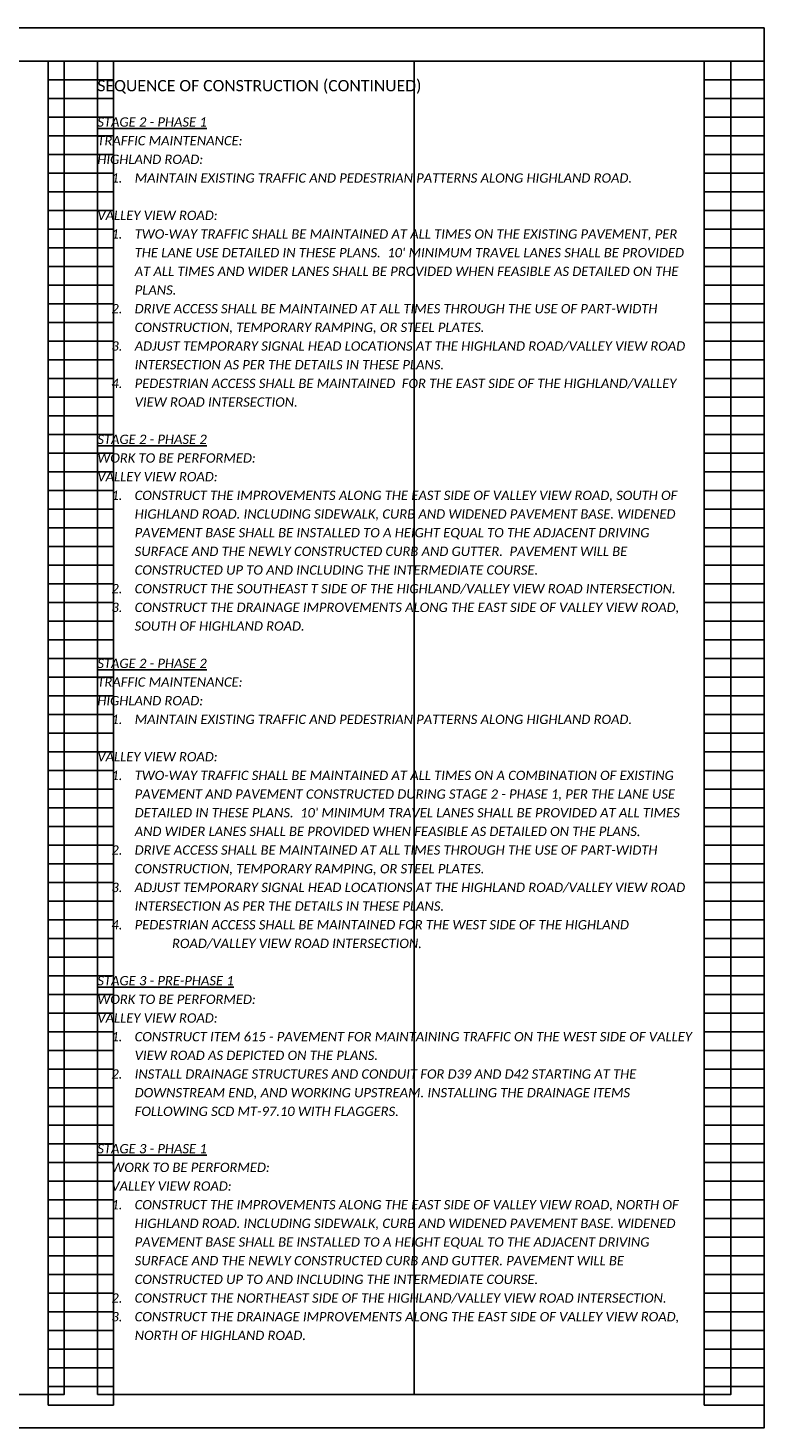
# Model space of a CAD drawing. Header units: feet. Extents: x 105 to 304, y 6 to 66.
# Tile 12 of 13: x 259 to 270, y 22 to 43. Entities that reach past the tile are written whole.
import ezdxf

# ---------------------------------------------------------------- set-up
doc = ezdxf.new("R2010")
doc.units = ezdxf.units.FT
doc.header["$MEASUREMENT"] = 0
doc.layers.add('0_VIEW', color=7, linetype='Continuous', plot=False)
doc.layers.add('SC_Scratch1', color=7, linetype='Continuous', plot=False)
doc.layers.add('TX_P_1', color=7, linetype='Continuous')
doc.styles.add('P_Slanted-Bold_Normal', font='calibriz.ttf', dxfattribs={"height": 0.14})
doc.styles.add('P_Slanted-Normal LS 1.00', font='calibrii.ttf', dxfattribs={"height": 0.14})

# ---------------------------------------------------------------- blocks, each defined once
blk = doc.blocks.new('3COL')
at = {"layer": '0_VIEW', "color": 3, "linetype": 'Continuous'}
for p, q in [((21.76, 0.98), (21.76, 21.14)), ((21.76, 21.14), (22.74, 21.14)), ((22.74, 0.98), (22.74, 21.14)), ((31.6, 0.98), (31.6, 21.14)), ((31.6, 21.14), (32.5, 21.14)), ((32.5, 0.98), (32.5, 21.14)), ((21.76, 20.86), (22.74, 20.86)), ((31.6, 20.86), (32.5, 20.86)), ((21.76, 20.58), (22.74, 20.58)), ((31.6, 20.58), (32.5, 20.58)), ((21.76, 20.3), (22.74, 20.3)), ((31.6, 20.3), (32.5, 20.3)), ((21.76, 20.02), (22.74, 20.02)), ((31.6, 20.02), (32.5, 20.02)), ((21.76, 19.74), (22.74, 19.74)), ((31.6, 19.74), (32.5, 19.74)), ((21.76, 19.46), (22.74, 19.46)), ((31.6, 19.46), (32.5, 19.46)), ((21.76, 19.18), (22.74, 19.18)), ((31.6, 19.18), (32.5, 19.18)), ((21.76, 18.9), (22.74, 18.9)), ((31.6, 18.9), (32.5, 18.9)), ((21.76, 18.62), (22.74, 18.62)), ((31.6, 18.62), (32.5, 18.62)), ((21.76, 18.34), (22.74, 18.34)), ((31.6, 18.34), (32.5, 18.34)), ((21.76, 18.06), (22.74, 18.06)), ((31.6, 18.06), (32.5, 18.06)), ((21.76, 17.78), (22.74, 17.78)), ((31.6, 17.78), (32.5, 17.78)), ((21.76, 17.5), (22.74, 17.5)), ((31.6, 17.5), (32.5, 17.5)), ((21.76, 17.22), (22.74, 17.22)), ((31.6, 17.22), (32.5, 17.22)), ((21.76, 16.94), (22.74, 16.94)), ((31.6, 16.94), (32.5, 16.94)), ((21.76, 16.66), (22.74, 16.66)), ((31.6, 16.66), (32.5, 16.66)), ((21.76, 16.38), (22.74, 16.38)), ((31.6, 16.38), (32.5, 16.38)), ((21.76, 16.1), (22.74, 16.1)), ((31.6, 16.1), (32.5, 16.1)), ((21.76, 15.82), (22.74, 15.82)), ((31.6, 15.82), (32.5, 15.82)), ((21.76, 15.54), (22.74, 15.54)), ((31.6, 15.54), (32.5, 15.54)), ((21.76, 15.26), (22.74, 15.26)), ((31.6, 15.26), (32.5, 15.26)), ((21.76, 14.98), (22.74, 14.98)), ((31.6, 14.98), (32.5, 14.98)), ((21.76, 14.7), (22.74, 14.7)), ((31.6, 14.7), (32.5, 14.7)), ((21.76, 14.42), (22.74, 14.42)), ((31.6, 14.42), (32.5, 14.42)), ((21.76, 14.14), (22.74, 14.14)), ((31.6, 14.14), (32.5, 14.14)), ((21.76, 13.86), (22.74, 13.86)), ((31.6, 13.86), (32.5, 13.86)), ((21.76, 13.58), (22.74, 13.58)), ((31.6, 13.58), (32.5, 13.58)), ((21.76, 13.3), (22.74, 13.3)), ((31.6, 13.3), (32.5, 13.3)), ((21.76, 13.02), (22.74, 13.02)), ((31.6, 13.02), (32.5, 13.02)), ((21.76, 12.74), (22.74, 12.74)), ((31.6, 12.74), (32.5, 12.74)), ((21.76, 12.46), (22.74, 12.46)), ((31.6, 12.46), (32.5, 12.46)), ((21.76, 12.18), (22.74, 12.18)), ((31.6, 12.18), (32.5, 12.18)), ((21.76, 11.9), (22.74, 11.9)), ((31.6, 11.9), (32.5, 11.9)), ((21.76, 11.62), (22.74, 11.62)), ((31.6, 11.62), (32.5, 11.62)), ((21.76, 11.34), (22.74, 11.34)), ((31.6, 11.34), (32.5, 11.34)), ((21.76, 11.06), (22.74, 11.06)), ((31.6, 11.06), (32.5, 11.06)), ((21.76, 10.78), (22.74, 10.78)), ((31.6, 10.78), (32.5, 10.78)), ((21.76, 10.5), (22.74, 10.5)), ((31.6, 10.5), (32.5, 10.5)), ((21.76, 10.22), (22.74, 10.22)), ((31.6, 10.22), (32.5, 10.22)), ((21.76, 9.94), (22.74, 9.94)), ((31.6, 9.94), (32.5, 9.94)), ((21.76, 9.66), (22.74, 9.66)), ((31.6, 9.66), (32.5, 9.66)), ((21.76, 9.38), (22.74, 9.38)), ((31.6, 9.38), (32.5, 9.38)), ((21.76, 9.1), (22.74, 9.1)), ((31.6, 9.1), (32.5, 9.1)), ((21.76, 8.82), (22.74, 8.82)), ((31.6, 8.82), (32.5, 8.82)), ((21.76, 8.54), (22.74, 8.54)), ((31.6, 8.54), (32.5, 8.54)), ((21.76, 8.26), (22.74, 8.26)), ((31.6, 8.26), (32.5, 8.26)), ((21.76, 7.98), (22.74, 7.98)), ((31.6, 7.98), (32.5, 7.98)), ((21.76, 7.7), (22.74, 7.7)), ((31.6, 7.7), (32.5, 7.7)), ((21.76, 7.42), (22.74, 7.42)), ((31.6, 7.42), (32.5, 7.42)), ((21.76, 7.14), (22.74, 7.14)), ((31.6, 7.14), (32.5, 7.14)), ((21.76, 6.86), (22.74, 6.86)), ((31.6, 6.86), (32.5, 6.86)), ((21.76, 6.58), (22.74, 6.58)), ((31.6, 6.58), (32.5, 6.58)), ((21.76, 6.3), (22.74, 6.3)), ((31.6, 6.3), (32.5, 6.3)), ((21.76, 6.02), (22.74, 6.02)), ((31.6, 6.02), (32.5, 6.02)), ((21.76, 5.74), (22.74, 5.74)), ((31.6, 5.74), (32.5, 5.74)), ((21.76, 5.46), (22.74, 5.46)), ((31.6, 5.46), (32.5, 5.46)), ((21.76, 5.18), (22.74, 5.18)), ((31.6, 5.18), (32.5, 5.18)), ((21.76, 4.9), (22.74, 4.9)), ((31.6, 4.9), (32.5, 4.9)), ((21.76, 4.62), (22.74, 4.62)), ((31.6, 4.62), (32.5, 4.62)), ((21.76, 4.34), (22.74, 4.34)), ((31.6, 4.34), (32.5, 4.34)), ((21.76, 4.06), (22.74, 4.06)), ((31.6, 4.06), (32.5, 4.06)), ((21.76, 3.78), (22.74, 3.78)), ((31.6, 3.78), (32.5, 3.78)), ((21.76, 3.5), (22.74, 3.5)), ((31.6, 3.5), (32.5, 3.5)), ((21.76, 3.22), (22.74, 3.22)), ((31.6, 3.22), (32.5, 3.22)), ((21.76, 2.94), (22.74, 2.94)), ((31.6, 2.94), (32.5, 2.94)), ((21.76, 2.66), (22.74, 2.66)), ((31.6, 2.66), (32.5, 2.66)), ((21.76, 2.38), (22.74, 2.38)), ((31.6, 2.38), (32.5, 2.38)), ((21.76, 2.1), (22.74, 2.1)), ((31.6, 2.1), (32.5, 2.1)), ((21.76, 1.82), (22.74, 1.82)), ((31.6, 1.82), (32.5, 1.82)), ((21.76, 1.54), (22.74, 1.54)), ((31.6, 1.54), (32.5, 1.54)), ((21.76, 1.26), (22.74, 1.26)), ((31.6, 1.26), (32.5, 1.26)), ((21.76, 0.98), (22.74, 0.98)), ((31.6, 0.98), (32.5, 0.98))]:
    blk.add_line(p, q, dxfattribs=at)
at = {"layer": '0_VIEW', "color": 3}
blk.add_lwpolyline([(2, 0.64), (32.5, 0.64), (32.5, 21.64), (2, 21.64)], close=True, dxfattribs=at)

msp = doc.modelspace()

# ---------------------------------------------------------------- linework, layer by layer
at = {"layer": 'SC_Scratch1'}
msp.add_line((265.208, 42.78), (265.208, 22.78), dxfattribs=at)
for points in [[(239.958, 22.28), (270.458, 22.28), (270.458, 43.28), (239.958, 43.28)], [(250.458, 22.78), (259.958, 22.78), (259.958, 42.78), (250.458, 42.78)], [(260.458, 22.78), (269.958, 22.78), (269.958, 42.78), (260.458, 42.78)]]:
    msp.add_lwpolyline(points, close=True, dxfattribs=at)

# ---------------------------------------------------------------- block references
msp.add_blockref('3COL', (237.958, 21.64), dxfattribs=at)

# ---------------------------------------------------------------- texts
at = {"layer": 'TX_P_1', "color": 3, "insert": (260.458, 42.5), "char_height": 0.17, "width": 9.5, "attachment_point": 1, "line_spacing_factor": 1.2, "style": 'P_Slanted-Bold_Normal'}
msp.add_mtext('SEQUENCE OF CONSTRUCTION (CONTINUED)', dxfattribs=at)
at = {"layer": 'TX_P_1', "color": 7, "ltscale": 0.05, "char_height": 0.14, "width": 8.9, "attachment_point": 1, "line_spacing_factor": 1.2, "style": 'P_Slanted-Normal LS 1.00'}
for s, insert in [("{\\LSTAGE 2 - PHASE 1\\P}TRAFFIC MAINTENANCE:\\PHIGHLAND ROAD:\\P\\pxi-2.5,l4;1.^IMAINTAIN EXISTING TRAFFIC AND PEDESTRIAN PATTERNS ALONG HIGHLAND ROAD. \\P\\pi0,l0;\\PVALLEY VIEW ROAD:\\P\\pi-2.5,l4;1.^ITWO-WAY TRAFFIC SHALL BE MAINTAINED AT ALL TIMES ON THE EXISTING PAVEMENT, PER THE LANE USE DETAILED IN THESE PLANS.  10' MINIMUM TRAVEL LANES SHALL BE PROVIDED AT ALL TIMES AND WIDER LANES SHALL BE PROVIDED WHEN FEASIBLE AS DETAILED ON THE PLANS. \\P2.^IDRIVE ACCESS SHALL BE MAINTAINED AT ALL TIMES THROUGH THE USE OF PART-WIDTH CONSTRUCTION, TEMPORARY RAMPING, OR STEEL PLATES. \\P3.^IADJUST TEMPORARY SIGNAL HEAD LOCATIONS AT THE HIGHLAND ROAD/VALLEY VIEW ROAD INTERSECTION AS PER THE DETAILS IN THESE PLANS. \\P4.^IPEDESTRIAN ACCESS SHALL BE MAINTAINED  FOR THE EAST SIDE OF THE HIGHLAND/VALLEY VIEW ROAD INTERSECTION.", (260.458, 41.94)), ("{\\LSTAGE 2 - PHASE 2\\P}WORK TO BE PERFORMED:\\PVALLEY VIEW ROAD:\\P\\pxi-2.5,l4;1.^ICONSTRUCT THE IMPROVEMENTS ALONG THE EAST SIDE OF VALLEY VIEW ROAD, SOUTH OF HIGHLAND ROAD. INCLUDING SIDEWALK, CURB AND WIDENED PAVEMENT BASE. WIDENED PAVEMENT BASE SHALL BE INSTALLED TO A HEIGHT EQUAL TO THE ADJACENT DRIVING SURFACE AND THE NEWLY CONSTRUCTED CURB AND GUTTER.  PAVEMENT WILL BE CONSTRUCTED UP TO AND INCLUDING THE INTERMEDIATE COURSE.\\P2.^ICONSTRUCT THE SOUTHEAST T SIDE OF THE HIGHLAND/VALLEY VIEW ROAD INTERSECTION. \\P3.^ICONSTRUCT THE DRAINAGE IMPROVEMENTS ALONG THE EAST SIDE OF VALLEY VIEW ROAD, SOUTH OF HIGHLAND ROAD.\\P\\pi0,l0;{\\L\\PSTAGE 2 - PHASE 2\\P}TRAFFIC MAINTENANCE:\\PHIGHLAND ROAD:\\P\\pi-2.5,l4;1.^IMAINTAIN EXISTING TRAFFIC AND PEDESTRIAN PATTERNS ALONG HIGHLAND ROAD. \\P\\pi0,l0;\\PVALLEY VIEW ROAD:\\P\\pi-2.5,l4;1.^ITWO-WAY TRAFFIC SHALL BE MAINTAINED AT ALL TIMES ON A COMBINATION OF EXISTING PAVEMENT AND PAVEMENT CONSTRUCTED DURING STAGE 2 - PHASE 1, PER THE LANE USE DETAILED IN THESE PLANS.  10' MINIMUM TRAVEL LANES SHALL BE PROVIDED AT ALL TIMES AND WIDER LANES SHALL BE PROVIDED WHEN FEASIBLE AS DETAILED ON THE PLANS. \\P2.^IDRIVE ACCESS SHALL BE MAINTAINED AT ALL TIMES THROUGH THE USE OF PART-WIDTH CONSTRUCTION, TEMPORARY RAMPING, OR STEEL PLATES. \\P3.^IADJUST TEMPORARY SIGNAL HEAD LOCATIONS AT THE HIGHLAND ROAD/VALLEY VIEW ROAD INTERSECTION AS PER THE DETAILS IN THESE PLANS. \\P4.^IPEDESTRIAN ACCESS SHALL BE MAINTAINED FOR THE WEST SIDE OF THE HIGHLAND ^IROAD/VALLEY VIEW ROAD INTERSECTION.", (260.458, 37.18)), ('{\\LSTAGE 3 - PRE-PHASE 1\\P}WORK TO BE PERFORMED:\\PVALLEY VIEW ROAD:\\P\\pxi-2.5,l4;1.^ICONSTRUCT ITEM 615 - PAVEMENT FOR MAINTAINING TRAFFIC ON THE WEST SIDE OF VALLEY VIEW ROAD AS DEPICTED ON THE PLANS. \\P2.^IINSTALL DRAINAGE STRUCTURES AND CONDUIT FOR D39 AND D42 STARTING AT THE DOWNSTREAM END, AND WORKING UPSTREAM. INSTALLING THE DRAINAGE ITEMS FOLLOWING SCD MT-97.10 WITH FLAGGERS.\\P{\\L\\P\\pi0,l0;STAGE 3 - PHASE 1\\P}WORK TO BE PERFORMED:\\PVALLEY VIEW ROAD:\\P\\pi-2.5,l4;1.^ICONSTRUCT THE IMPROVEMENTS ALONG THE EAST SIDE OF VALLEY VIEW ROAD, NORTH OF HIGHLAND ROAD. INCLUDING SIDEWALK, CURB AND WIDENED PAVEMENT BASE. WIDENED PAVEMENT BASE SHALL BE INSTALLED TO A HEIGHT EQUAL TO THE ADJACENT DRIVING SURFACE AND THE NEWLY CONSTRUCTED CURB AND GUTTER. PAVEMENT WILL BE CONSTRUCTED UP TO AND INCLUDING THE INTERMEDIATE COURSE.\\P2.^ICONSTRUCT THE NORTHEAST SIDE OF THE HIGHLAND/VALLEY VIEW ROAD INTERSECTION. \\P3.^ICONSTRUCT THE DRAINAGE IMPROVEMENTS ALONG THE EAST SIDE OF VALLEY VIEW ROAD, NORTH OF HIGHLAND ROAD.', (260.458, 29.06))]:
    msp.add_mtext(s, dxfattribs=dict(at, insert=insert))

doc.saveas('drawing.dxf')
